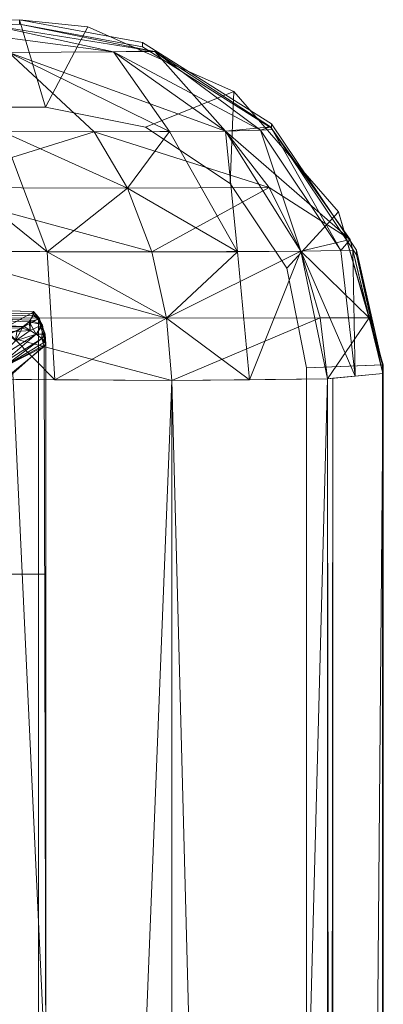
# Model space of a CAD drawing. Header units: millimetres. Extents: x -125 to 135, y -1868 to 49.
# Tile 53 of 53: x 123.13 to 125.5, y 43 to 49.42. Entities that reach past the tile are written whole.
import ezdxf

# ---------------------------------------------------------------- set-up
doc = ezdxf.new("R2010")
doc.units = ezdxf.units.MM
doc.layers.add('1', color=7, linetype='CONTINUOUS', true_color=0xffffff)

msp = doc.modelspace()

# ---------------------------------------------------------------- linework, layer by layer
at = {"layer": '1', "color": 252, "linetype": 'Continuous', "lineweight": 13}
for points in [[(123.3, 48.85, 449), (121.0506, 48.85, 449), (120.8028, 49.3347, 449), (123.1296, 49.4209, 449)], [(123.1296, 49.4209, 39), (120.8028, 49.3347, 39), (121.0506, 48.85, 39), (123.3, 48.85, 39)], [(123.7426, 49.211, 452.5358), (122.9545, 49.3837, 452.2098), (122.456, 49.3807, 452.956)], [(122.456, 49.3807, 35.044), (122.9542, 49.3836, 35.7897), (123.7426, 49.211, 35.4642)], [(122.456, 49.3807, 452.956), (123.0604, 49.207, 453.5604), (123.7426, 49.211, 452.5358)], [(123.7426, 49.211, 35.4642), (123.0604, 49.207, 34.4396), (122.456, 49.3807, 35.044)], [(123.7426, 49.211, 35.4642), (122.9542, 49.3836, 35.7897), (122.9545, 49.3837, 35.7902)], [(123.9868, 49.2177, 451.3275), (123.1296, 49.3922, 451.3296), (122.9545, 49.3837, 452.2098)], [(122.9545, 49.3837, 35.7902), (123.1296, 49.3922, 36.6704), (123.9868, 49.2177, 36.6725)], [(122.9545, 49.3837, 452.2098), (123.7426, 49.211, 452.5358), (123.9868, 49.2177, 451.3275)], [(122.9545, 49.3837, 35.7902), (123.9868, 49.2177, 36.6725), (123.7426, 49.211, 35.4642)], [(123.1296, 49.4209, 449), (123.5762, 49.3734, 449), (123.3, 48.85, 449)], [(123.1296, 49.3922, 451.3296), (123.9314, 49.2438, 451.3278), (123.9314, 49.2725, 449), (123.1296, 49.4209, 449)], [(123.3, 48.85, 39), (123.5762, 49.3734, 39), (123.1296, 49.4209, 39)], [(123.1296, 49.4209, 39), (123.9314, 49.2725, 39), (123.9314, 49.2438, 36.6722), (123.1296, 49.3922, 36.6704)], [(123.5762, 49.3734, 449), (124.5256, 48.9518, 449), (123.9506, 48.7206, 449), (123.3, 48.85, 449)], [(123.3, 48.85, 39), (123.9506, 48.7206, 39), (124.5256, 48.9518, 39), (123.5762, 49.3734, 39)], [(123.9314, 49.2725, 449), (123.9314, 49.2438, 451.3278), (124.7724, 48.7138, 451.3212), (124.7724, 48.7424, 449)], [(124.7724, 48.7424, 39), (124.7724, 48.7138, 36.6788), (123.9314, 49.2438, 36.6722), (123.9314, 49.2725, 39)], [(122.3346, 48.6944, 454.9723), (123.6175, 48.6902, 454.1175), (123.0604, 49.207, 453.5604)], [(123.0604, 49.207, 34.4396), (123.6175, 48.6902, 33.8825), (123.0179, 48.6913, 33.3924)], [(123.7426, 49.211, 452.5358), (123.0604, 49.207, 453.5604), (124.1076, 48.6913, 453.5179)], [(123.0604, 49.207, 34.4396), (123.7426, 49.211, 35.4642), (124.4723, 48.6944, 35.1654)], [(123.0604, 49.207, 453.5604), (123.6175, 48.6902, 454.1175), (124.1076, 48.6913, 453.5179)], [(124.4723, 48.6944, 35.1654), (123.6175, 48.6902, 33.8825), (123.0604, 49.207, 34.4396)], [(124.0111, 49.2127, 451.3274), (123.9868, 49.2177, 451.3275), (123.7426, 49.211, 452.5358)], [(123.7426, 49.211, 35.4642), (123.9868, 49.2177, 36.6725), (124.0111, 49.2127, 36.6726)], [(124.0111, 49.2127, 451.3274), (123.7426, 49.211, 452.5358), (124.7002, 48.6994, 452.0936)], [(124.4723, 48.6944, 35.1654), (123.7426, 49.211, 35.4642), (124.0111, 49.2127, 36.6726)], [(123.7426, 49.211, 452.5358), (124.4723, 48.6944, 452.8345), (124.7002, 48.6994, 452.0936)], [(124.1076, 48.6913, 453.5179), (124.4723, 48.6944, 452.8345), (123.7426, 49.211, 452.5358)], [(124.7002, 48.6994, 452.0936), (124.7646, 48.7213, 451.3213), (124.0111, 49.2127, 451.3274)], [(124.0111, 49.2127, 36.6726), (124.7646, 48.7213, 36.6787), (124.4723, 48.6944, 35.1654)], [(124.5021, 48.3521, 449), (123.9506, 48.7206, 449), (124.5256, 48.9518, 449)], [(124.5256, 48.9518, 39), (123.9506, 48.7206, 39), (124.5021, 48.3521, 39)], [(124.8706, 47.8006, 449), (124.5021, 48.3521, 449), (124.5256, 48.9518, 449), (125.208, 48.1683, 449)], [(125.208, 48.1683, 39), (124.5256, 48.9518, 39), (124.5021, 48.3521, 39), (124.8706, 47.8006, 39)], [(121.0506, 48.85, 39), (121.0506, 48.85, 449), (123.3, 48.85, 449), (123.3, 48.85, 39)], [(123.3, 48.85, 39), (123.3, 48.85, 449), (123.9506, 48.7206, 449), (123.9506, 48.7206, 39)], [(124.7724, 48.7424, 449), (124.7724, 48.7138, 451.3212), (125.3265, 47.8884, 451.3111), (125.3265, 47.9169, 449)], [(125.3265, 47.9169, 39), (125.3265, 47.8884, 36.6889), (124.7724, 48.7138, 36.6788), (124.7724, 48.7424, 39)], [(123.6175, 48.6902, 454.1175), (122.3346, 48.6944, 454.9723), (122.4496, 48.3255, 455.2562)], [(123.3099, 47.9081, 32.9508), (122.5326, 47.9109, 32.5363), (122.3346, 48.6944, 33.0277)], [(122.3346, 48.6944, 33.0277), (123.0179, 48.6913, 33.3924), (123.3099, 47.9081, 32.9508)], [(122.4496, 48.3255, 455.2562), (123.834, 48.3214, 454.334), (123.6175, 48.6902, 454.1175)], [(123.0179, 48.6913, 33.3924), (123.6175, 48.6902, 33.8825), (123.834, 48.3214, 33.666)], [(123.834, 48.3214, 33.666), (123.3099, 47.9081, 32.9508), (123.0179, 48.6913, 33.3924)], [(123.6175, 48.6902, 33.8825), (124.4723, 48.6944, 35.1654), (124.7562, 48.3255, 35.0504)], [(124.1076, 48.6913, 453.5179), (123.6175, 48.6902, 454.1175), (123.834, 48.3214, 454.334)], [(124.7562, 48.3255, 35.0504), (123.834, 48.3214, 33.666), (123.6175, 48.6902, 33.8825)], [(123.834, 48.3214, 454.334), (124.5492, 47.9081, 453.8099), (124.1076, 48.6913, 453.5179)], [(123.9506, 48.7206, 39), (123.9506, 48.7206, 449), (124.5021, 48.3521, 449), (124.5021, 48.3521, 39)], [(124.4723, 48.6944, 452.8345), (124.1076, 48.6913, 453.5179), (124.5492, 47.9081, 453.8099)], [(124.4723, 48.6944, 35.1654), (124.7646, 48.7213, 36.6787), (125.2842, 47.987, 36.6877)], [(124.7002, 48.6994, 452.0936), (124.4723, 48.6944, 452.8345), (124.9637, 47.9109, 453.0326)], [(124.5492, 47.9081, 453.8099), (124.9637, 47.9109, 453.0326), (124.4723, 48.6944, 452.8345)], [(125.2842, 47.987, 36.6877), (124.7562, 48.3255, 35.0504), (124.4723, 48.6944, 35.1654)], [(124.7002, 48.6994, 452.0936), (124.7769, 48.704, 451.3211), (124.7646, 48.7213, 451.3213)], [(124.7769, 48.704, 451.3211), (124.7002, 48.6994, 452.0936), (125.2226, 47.9154, 452.1899)], [(124.9637, 47.9109, 453.0326), (125.2226, 47.9154, 452.1899), (124.7002, 48.6994, 452.0936)], [(125.2226, 47.9154, 452.1899), (125.2842, 47.987, 451.3123), (124.7769, 48.704, 451.3211)], [(124.5021, 48.3521, 39), (124.5021, 48.3521, 449), (124.8706, 47.8006, 449), (124.8706, 47.8006, 39)], [(123.9919, 47.9072, 454.4919), (123.834, 48.3214, 454.334), (122.4496, 48.3255, 455.2562)], [(122.4496, 48.3255, 455.2562), (122.5326, 47.9109, 455.4637), (123.9919, 47.9072, 454.4919)], [(123.834, 48.3214, 33.666), (123.9919, 47.9072, 33.5081), (123.3099, 47.9081, 32.9508)], [(123.9919, 47.9072, 33.5081), (123.834, 48.3214, 33.666), (124.7562, 48.3255, 35.0504)], [(123.834, 48.3214, 454.334), (123.9919, 47.9072, 454.4919), (124.5492, 47.9081, 453.8099)], [(124.7562, 48.3255, 35.0504), (124.9637, 47.9109, 34.9674), (123.9919, 47.9072, 33.5081)], [(125.2842, 47.987, 36.6877), (124.9637, 47.9109, 34.9674), (124.7562, 48.3255, 35.0504)], [(125, 47.15, 449), (124.8706, 47.8006, 449), (125.208, 48.1683, 449), (125.5, 47.1699, 449)], [(125.4954, 47.1698, 39), (125.208, 48.1683, 39), (124.8706, 47.8006, 39), (125, 47.15, 39)], [(124.9637, 47.9109, 34.9674), (125.2842, 47.987, 36.6877), (125.4083, 47.4774, 36.694)], [(125.2226, 47.9154, 452.1899), (125.3009, 47.9186, 451.3114), (125.2842, 47.987, 451.3123)], [(124.0872, 47.4741, 454.5872), (123.9919, 47.9072, 454.4919), (122.5326, 47.9109, 455.4637)], [(122.5326, 47.9109, 455.4637), (122.5816, 47.4775, 455.5894), (124.0872, 47.4741, 454.5872)], [(123.3601, 47.0728, 32.8708), (122.598, 47.0787, 32.364), (122.5326, 47.9109, 32.5363)], [(122.5326, 47.9109, 32.5363), (123.3099, 47.9081, 32.9508), (123.3601, 47.0728, 32.8708)], [(123.3099, 47.9081, 32.9508), (123.9919, 47.9072, 33.5081), (124.0872, 47.4741, 33.4128)], [(124.0872, 47.4741, 33.4128), (123.3601, 47.0728, 32.8708), (123.3099, 47.9081, 32.9508)], [(124.0872, 47.4741, 33.4128), (123.9919, 47.9072, 33.5081), (124.9637, 47.9109, 34.9674)], [(124.5492, 47.9081, 453.8099), (123.9919, 47.9072, 454.4919), (124.0872, 47.4741, 454.5872)], [(124.9637, 47.9109, 34.9674), (125.0894, 47.4775, 34.9184), (124.0872, 47.4741, 33.4128)], [(124.0872, 47.4741, 454.5872), (124.6292, 47.0728, 453.8602), (124.5492, 47.9081, 453.8099)], [(124.9637, 47.9109, 453.0326), (124.5492, 47.9081, 453.8099), (124.6292, 47.0728, 453.8602)], [(124.6292, 47.0728, 453.8602), (125.136, 47.0787, 453.098), (124.9637, 47.9109, 453.0326)], [(125.3164, 47.0958, 452.2003), (125.2226, 47.9154, 452.1899), (124.9637, 47.9109, 453.0326)], [(124.9637, 47.9109, 453.0326), (125.136, 47.0787, 453.098), (125.3164, 47.0958, 452.2003)], [(125.4083, 47.4774, 36.694), (125.0894, 47.4775, 34.9184), (124.9637, 47.9109, 34.9674)], [(125.3009, 47.9186, 451.3114), (125.2226, 47.9154, 452.1899), (125.3164, 47.0958, 452.2003)], [(125.3164, 47.0958, 452.2003), (125.497, 47.113, 451.3015), (125.3009, 47.9186, 451.3114)], [(125.4954, 47.1698, 449), (125.3265, 47.9169, 449), (125.3265, 47.8884, 451.3111)], [(125.3265, 47.8884, 36.6889), (125.3265, 47.9169, 39), (125.4954, 47.17, 39)], [(125.3265, 47.8884, 451.3111), (125.497, 47.1131, 451.3007), (125.4954, 47.1698, 449)], [(125.4954, 47.17, 39), (125.497, 47.113, 36.6985), (125.3265, 47.8884, 36.6889)], [(124.8706, 47.8006, 39), (124.8706, 47.8006, 449), (125, 47.15, 449), (125, 47.15, 39)], [(123.1539, 47.419, 449.0199), (118.7975, 47.5259, 449.018), (118.8, 47.6281, 449)], [(118.8, 47.6281, 39), (118.7975, 47.5259, 38.982), (123.1576, 47.4184, 38.9812)], [(118.8, 47.6281, 449), (123.1939, 47.4502, 449.0081), (123.1539, 47.419, 449.0199)], [(118.8, 47.6281, 449), (123.217, 47.4902, 449.0014), (123.1939, 47.4502, 449.0081)], [(118.8, 47.6281, 449), (123.2213, 47.5189, 449), (123.217, 47.4902, 449.0014)], [(123.1576, 47.4184, 38.9812), (123.2026, 47.4617, 38.9944), (118.8, 47.6281, 39)], [(123.2026, 47.4617, 38.9944), (123.2199, 47.5018, 38.9995), (118.8, 47.6281, 39)], [(123.2199, 47.5018, 38.9995), (123.2213, 47.5189, 39), (118.8, 47.6281, 39)], [(120.1349, 45.8046, 39), (120.1349, 47.5951, 39), (123.2213, 47.5189, 39), (123.253, 47.4702, 39)], [(123.2238, 47.5166, 449), (123.2213, 47.5189, 449), (120.1349, 47.5951, 449), (120.1349, 45.8046, 449)], [(118.7975, 47.5259, 449.018), (123.1539, 47.419, 449.0199), (123.1128, 47.3869, 449.0319)], [(122.9253, 47.3179, 38.9131), (123.1472, 47.4084, 38.9782), (118.7975, 47.5259, 38.982)], [(123.1472, 47.4084, 38.9782), (123.1576, 47.4184, 38.9812), (118.7975, 47.5259, 38.982)], [(123.217, 47.4902, 449.0014), (123.2213, 47.5189, 449), (123.2238, 47.5166, 449)], [(123.2782, 47.4314, 39), (123.2213, 47.5189, 39), (123.2199, 47.5018, 38.9995)], [(120.1349, 45.8046, 449), (123.253, 45.8046, 449), (123.253, 47.4803, 449), (123.2238, 47.5166, 449)], [(123.253, 47.4702, 39), (123.253, 45.8046, 39), (120.1349, 45.8046, 39)], [(124.1223, 47.067, 454.6223), (124.0872, 47.4741, 454.5872), (122.5816, 47.4775, 455.5894)], [(122.5816, 47.4775, 455.5894), (122.598, 47.0787, 455.636), (124.1223, 47.067, 454.6223)], [(123.2026, 47.4617, 38.9944), (123.1599, 47.4206, 38.9819), (123.2, 47.3946, 38.9771)], [(123.1939, 47.4502, 449.0081), (123.217, 47.4902, 449.0014), (123.2607, 47.4707, 449)], [(123.1939, 47.4502, 449.0081), (123.2607, 47.4707, 449), (123.2743, 47.4321, 449)], [(123.2, 47.3946, 38.9771), (123.2782, 47.4314, 39), (123.2026, 47.4617, 38.9944)], [(123.2199, 47.5018, 38.9995), (123.2026, 47.4617, 38.9944), (123.2782, 47.4314, 39)], [(123.2238, 47.5166, 449), (123.2607, 47.4707, 449), (123.217, 47.4902, 449.0014)], [(123.253, 47.4803, 449), (123.253, 45.8046, 449), (123.3017, 45.8046, 449), (123.3017, 47.3047, 449)], [(123.3017, 47.3047, 449), (123.2963, 47.3701, 449), (123.2607, 47.4707, 449), (123.253, 47.4803, 449)], [(123.253, 47.4702, 39), (123.2802, 47.4283, 39), (123.3017, 47.3047, 39)], [(123.3017, 47.3047, 39), (123.3017, 45.8046, 39), (123.253, 45.8046, 39), (123.253, 47.4702, 39)], [(124.0872, 47.4741, 33.4128), (124.1223, 47.067, 33.3777), (123.3601, 47.0728, 32.8708)], [(124.1223, 47.067, 33.3777), (124.0872, 47.4741, 33.4128), (125.0894, 47.4775, 34.9184)], [(124.0872, 47.4741, 454.5872), (124.1223, 47.067, 454.6223), (124.6292, 47.0728, 453.8602)], [(125.0894, 47.4775, 34.9184), (125.136, 47.0787, 34.902), (124.1223, 47.067, 33.3777)], [(125.136, 47.0787, 34.902), (125.0894, 47.4775, 34.9184), (125.4083, 47.4774, 36.694)], [(125.4083, 47.4774, 36.694), (125.497, 47.1131, 36.6985), (125.136, 47.0787, 34.902)], [(123.1472, 47.4084, 38.9782), (123.0611, 47.3733, 38.9529), (123.1045, 47.3274, 38.938)], [(123.1045, 47.3274, 38.938), (123.2, 47.3946, 38.9771), (123.1472, 47.4084, 38.9782)], [(123.2001, 47.3947, 449.0229), (123.1045, 47.3274, 449.0619), (123.1128, 47.3869, 449.0319)], [(123.1045, 47.3274, 449.0619), (123.2001, 47.3947, 449.0229), (123.2383, 47.3691, 449.0207)], [(123.2383, 47.3691, 38.9793), (123.2, 47.3946, 38.9771), (123.1045, 47.3274, 38.938)], [(123.1128, 47.3869, 449.0319), (123.1588, 47.4228, 449.0184), (123.2001, 47.3947, 449.0229)], [(123.2, 47.3946, 38.9771), (123.1599, 47.4206, 38.9819), (123.1472, 47.4084, 38.9782)], [(123.2001, 47.3947, 449.0229), (123.1588, 47.4228, 449.0184), (123.1939, 47.4502, 449.0081)], [(123.1939, 47.4502, 449.0081), (123.2383, 47.3691, 449.0207), (123.2001, 47.3947, 449.0229)], [(123.2743, 47.4321, 449), (123.2383, 47.3691, 449.0207), (123.1939, 47.4502, 449.0081)], [(123.2, 47.3946, 38.9771), (123.2383, 47.3691, 38.9793), (123.2782, 47.4314, 39)], [(123.2383, 47.3691, 449.0207), (123.2743, 47.4321, 449), (123.2963, 47.3701, 449)], [(123.2802, 47.4283, 39), (123.2782, 47.4314, 39), (123.2383, 47.3691, 38.9793)], [(123.2383, 47.3691, 38.9793), (123.2756, 47.3424, 38.9888), (123.2802, 47.4283, 39)], [(123.2756, 47.3424, 38.9888), (123.2986, 47.3222, 39), (123.2802, 47.4283, 39)], [(123.2383, 47.3691, 449.0207), (122.9861, 47.2118, 449.1431), (123.1045, 47.3274, 449.0619)], [(123.0105, 47.1751, 449.152), (122.9861, 47.2118, 449.1431), (123.2383, 47.3691, 449.0207)], [(123.1045, 47.3274, 38.938), (122.9861, 47.2118, 38.8569), (123.2383, 47.3691, 38.9793)], [(123.2383, 47.3691, 38.9793), (122.9861, 47.2118, 38.8569), (123.0105, 47.1751, 38.848)], [(123.2383, 47.3691, 449.0207), (123.2756, 47.3424, 449.0112), (123.0105, 47.1751, 449.152)], [(123.0105, 47.1751, 38.848), (123.2756, 47.3424, 38.9888), (123.2383, 47.3691, 38.9793)], [(123.2756, 47.3424, 449.0112), (123.0213, 47.1527, 449.1502), (123.0105, 47.1751, 449.152)], [(123.0105, 47.1751, 38.848), (123.0213, 47.1527, 38.8498), (123.2756, 47.3424, 38.9888)], [(123.0213, 47.1527, 449.1502), (123.2756, 47.3424, 449.0112), (123.2906, 47.289, 449.0064)], [(123.2986, 47.3222, 39), (123.2756, 47.3424, 38.9888), (123.0213, 47.1527, 38.8498)], [(123.2963, 47.3701, 449), (123.2756, 47.3424, 449.0112), (123.2383, 47.3691, 449.0207)], [(123.2963, 47.3701, 449), (123.3002, 47.3227, 449), (123.2756, 47.3424, 449.0112)], [(123.2756, 47.3424, 449.0112), (123.3002, 47.3227, 449), (123.3017, 47.3047, 449)], [(123.3017, 47.3047, 449), (123.2906, 47.289, 449.0064), (123.2756, 47.3424, 449.0112)], [(123.3017, 47.3047, 39), (123.2986, 47.3222, 39), (123.0213, 47.1527, 38.8498)], [(123.0213, 47.1527, 38.8498), (123.0871, 47.1135, 38.8761), (123.3017, 47.3047, 39)], [(123.2906, 47.289, 449.0064), (123.05, 47.0929, 449.1453), (123.0213, 47.1527, 449.1502)], [(123.3017, 42.5151, 449), (123.05, 42.5138, 449.1453), (123.05, 47.0929, 449.1453), (123.2906, 47.289, 449.0064)], [(123.3017, 42.5151, 39), (123.3017, 47.3047, 39), (123.0871, 47.1135, 38.8761)], [(123.2906, 47.289, 449.0064), (123.3017, 47.3047, 449), (123.3017, 42.5151, 449)], [(125, 8.55, 449), (125, 47.15, 449), (125.5, 47.1699, 449), (125.4954, 8.5302, 449)], [(125.5, 8.5301, 39), (125.4954, 47.1698, 39), (125, 47.15, 39), (125, 8.55, 39)], [(125, 47.15, 39), (125, 47.15, 449), (125, 8.55, 449), (125, 8.55, 39)], [(125.5, 47.1131, 451.3), (125.5, 8.5869, 451.3007), (125.5, 8.5301, 449), (125.5, 47.1699, 449)], [(125.5, 47.1699, 39), (125.5, 8.53, 39), (125.5, 8.5869, 36.7), (125.5, 47.1131, 36.7)], [(122.598, 8.6213, 455.636), (124.1223, 47.067, 454.6223), (122.598, 47.0787, 455.636)], [(122.598, 47.0787, 32.364), (124.1223, 8.633, 33.3777), (122.598, 8.6213, 32.364)], [(122.598, 47.0787, 32.364), (124.1223, 47.067, 33.3777), (124.1223, 8.633, 33.3777)], [(123.0871, 47.1135, 38.8761), (123.05, 47.0929, 38.8547), (123.05, 42.5138, 38.8547), (123.3017, 42.5151, 39)], [(125.136, 47.0787, 453.098), (124.1223, 8.633, 454.6223), (125.136, 8.6213, 453.098)], [(125.136, 47.0787, 453.098), (124.1223, 47.067, 454.6223), (124.1223, 8.633, 454.6223)], [(125.136, 8.6213, 34.902), (124.1223, 47.067, 33.3777), (125.136, 47.0787, 34.902)], [(125.136, 8.6213, 453.098), (125.1722, 47.0821, 452.9192), (125.136, 47.0787, 453.098)], [(125.136, 8.6213, 453.098), (125.1722, 8.6179, 452.9192), (125.1722, 47.0821, 452.9192)], [(125.136, 47.0787, 34.902), (125.1722, 47.0821, 35.0808), (125.1722, 8.6179, 35.0808)], [(125.136, 47.0787, 34.902), (125.1722, 8.6179, 35.0808), (125.136, 8.6213, 34.902)], [(125.5, 47.1131, 451.3), (125.1722, 47.0821, 452.9192), (125.1722, 8.6179, 452.9192), (125.5, 8.5869, 451.3)], [(125.5, 47.1131, 36.7), (125.5, 8.5869, 36.6985), (125.1722, 8.6179, 35.0808)], [(125.1722, 8.6179, 35.0808), (125.1722, 47.0821, 35.0808), (125.5, 47.1131, 36.7)], [(122.598, 8.6213, 455.636), (124.1223, 8.633, 454.6223), (124.1223, 47.067, 454.6223)], [(125.136, 8.6213, 34.902), (124.1223, 8.633, 33.3777), (124.1223, 47.067, 33.3777)], [(120.1349, 45.8046, 39), (123.253, 45.8046, 39), (123.253, 42.6738, 39), (120.1349, 42.6738, 39)], [(120.1349, 42.6738, 449), (123.253, 42.6738, 449), (123.253, 45.8046, 449), (120.1349, 45.8046, 449)], [(123.3017, 42.6738, 39), (123.253, 42.6738, 39), (123.253, 45.8046, 39), (123.3017, 45.8046, 39)], [(123.3017, 45.8046, 449), (123.253, 45.8046, 449), (123.253, 42.6738, 449), (123.3017, 42.6738, 449)]]:
    msp.add_3dface(points, dxfattribs=at)

doc.saveas('drawing.dxf')
